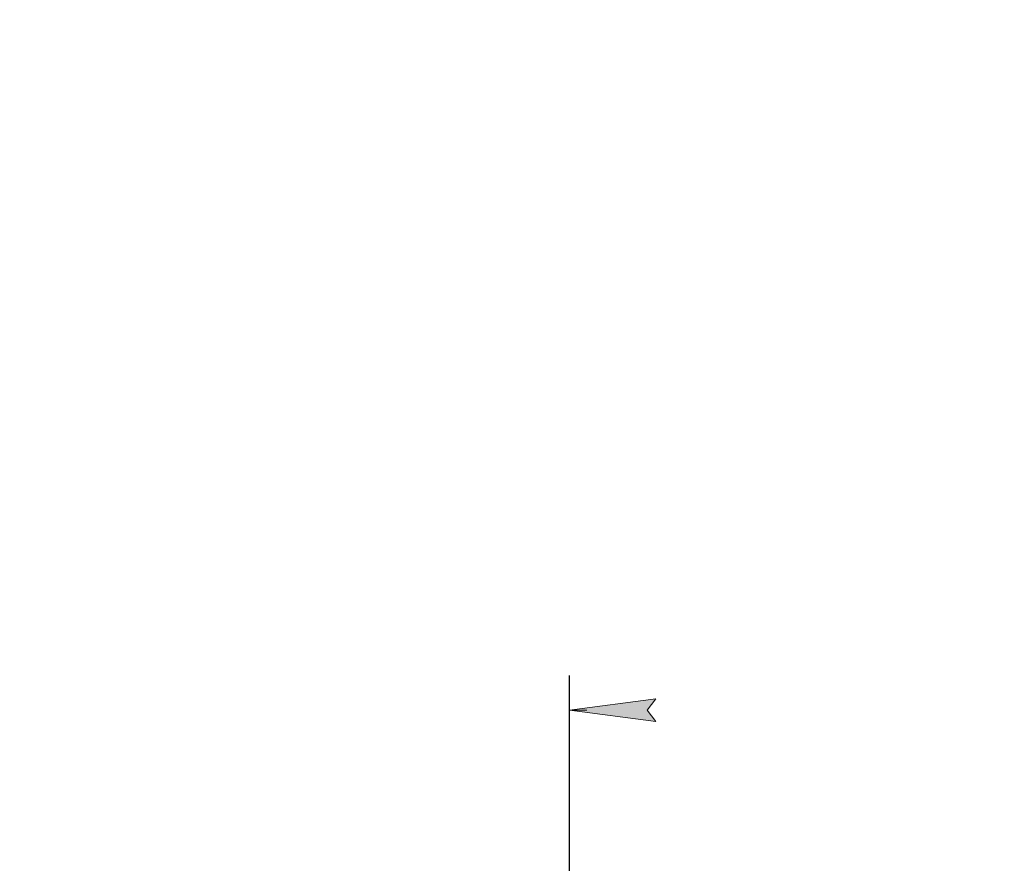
# Model space of a CAD drawing. Header units: millimetres. Extents: x 0 to 297, y 0 to 420.
# Tile 92 of 93: x 165 to 222, y 371 to 420. Entities that reach past the tile are written whole.
import ezdxf

# ---------------------------------------------------------------- set-up
doc = ezdxf.new("R2010")
doc.units = ezdxf.units.MM
doc.linetypes.add('K5LT_THIN', pattern=[0])
doc.layers.add('Системный слой', color=7, linetype='Continuous')
doc.styles.add('KDIMTEXTSTYLE', font='GOST_AU.SHX', dxfattribs={"width": 0.96, "oblique": 15, "height": 5})
doc.dimstyles.new('KDIMSTYLE (0.20)', dxfattribs={"dimtxt": 5, "dimasz": 1, "dimexe": 2, "dimexo": 0, "dimgap": 1, "dimtad": 1, "dimlfac": 5, "dimtxsty": 'KDIMTEXTSTYLE', "dimsah": 1, "dimcen": 0, "dimdle": 1, "dimadec": 0, "dimazin": 0, "dimtfac": 0.667, "dimtmove": 0, "dimatfit": 3, "dimfxl": 1, "dimtvp": 1, "dimtolj": 1, "dimtzin": 0, "dimarcsym": 0})

# ---------------------------------------------------------------- blocks, each defined once
blk = doc.blocks.new('KDIMARROW_01')
at = {"layer": 'Системный слой'}
blk.add_hatch(color=0, dxfattribs=at).paths.add_polyline_path([(0, 0), (-5, 0.658), (-4.5, 0), (-5, -0.658)])
at = {"layer": 'Системный слой', "color": 0, "linetype": 'K5LT_THIN', "lineweight": 18}
for p, q in [((-4.5, 0), (-5, 0.658)), ((-5, 0.658), (0, 0)), ((0, 0), (-5, -0.658)), ((-5, -0.658), (-4.5, 0)), ((0, 0), (-1, 0))]:
    blk.add_line(p, q, dxfattribs=at)

msp = doc.modelspace()

# ---------------------------------------------------------------- dimensions: what is measured, and where the dimension line sits
at = {"layer": 'Системный слой', "color": 7}
msp.add_linear_dim(base=(114.4747, 379.9569), p1=(196.4747, 364.7796), p2=(114.4747, 365.5161), location=(155.4747, 379.9569), text='\\H5.0;\\W0.965;\\Q15;\\H5.0;\\W0.965;\\Q15;\\Q15;Ш1', dimstyle='KDIMSTYLE (0.20)', override={"dimexo": 0, "dimblk1": 'KDIMARROW_01', "dimblk2": 'KDIMARROW_01', "dimse1": 0, "dimse2": 0, "dimclrt": 7, "dimtolj": 1}, dxfattribs=at).render()

doc.saveas('drawing.dxf')
